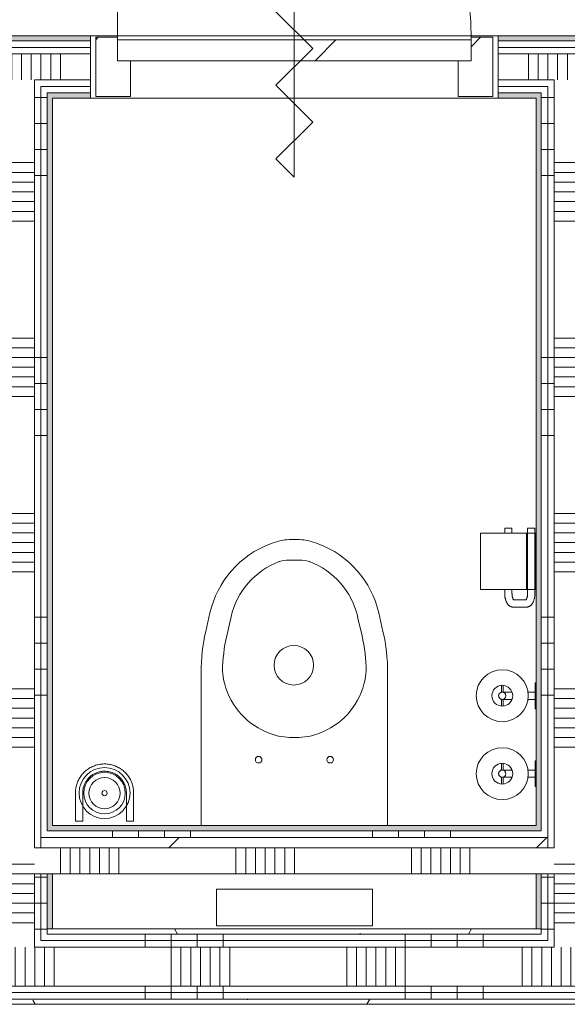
# Model space of a CAD drawing. Extents: x 2820 to 91013, y 1478 to 38178.
# Tile 113 of 182: x 34497 to 35550, y 32361 to 34255. Entities that reach past the tile are written whole.
import ezdxf

# ---------------------------------------------------------------- set-up
doc = ezdxf.new("R2010")
doc.units = 0
doc.header["$LTSCALE"] = 50
doc.layers.get('0').update_dxf_attribs({"linetype": 'CONTINUOUS'})
for name, color, linetype, lineweight in [('Onderlegger 2e verdieping$0$A-DETL-GENF', 8, 'CONTINUOUS', 18), ('Onderlegger 2e verdieping$0$A-DOOR', 8, 'CONTINUOUS', 25), ('Onderlegger 2e verdieping$0$A-FLOR-OTLN', 8, 'CONTINUOUS', 18), ('Onderlegger 2e verdieping$0$A-GENM', 8, 'CONTINUOUS', 18), ('Onderlegger 2e verdieping$0$A-WALL-PATT', 8, 'CONTINUOUS', 50), ('Onderlegger 2e verdieping$0$I-WALL', 8, 'CONTINUOUS', 25), ('Onderlegger 2e verdieping$0$P-SANR-FIXT', 8, 'CONTINUOUS', 18)]:
    doc.layers.add(name, color=color, linetype=linetype, lineweight=lineweight)
pattern_1 = [(0, (0, 0), (406.4, 101.6), [33.528, -271.272, 33.528, -271.272, -1625.6]), (0, (0, 0), (406.4, 101.6), [-609.6, 33.528, -576.072, 33.528, -271.272, -711.2]), (0, (0, 0), (406.4, 101.6), [-1524, 33.528, -169.672, 33.528, -474.472]), (120, (152.4, 50.8), (-291.18818, 301.15272), [33.528, -271.272, 33.528, -271.272, -1625.6]), (120, (152.4, 50.8), (-291.18818, 301.15272), [-609.6, 33.528, -576.072, 33.528, -271.272, -711.2]), (120, (152.4, 50.8), (-291.18818, 301.15272), [-1524, 33.528, -169.672, 33.528, -474.472]), (240, (203.2, 254), (-115.21182, -402.75272), [33.528, -271.272, 33.528, -271.272, -1625.6]), (240, (203.2, 254), (-115.21182, -402.75272), [-609.6, 33.528, -576.072, 33.528, -271.272, -711.2]), (240, (203.2, 254), (-115.21182, -402.75272), [-1524, 33.528, -169.672, 33.528, -474.472])]
pattern_2 = [(270, (36388, 32505.7), (500, -4e-12), []), (270, (36338, 32505.7), (500, -4e-12), []), (270, (36288, 32505.7), (500, -4e-12), []), (270, (36238, 32505.7), (500, -4e-12), [])]
pattern_3 = [(270, (36399.95, 34224.45), (500, 3e-14), []), (270, (36349.95, 34224.45), (500, 3e-14), []), (270, (36299.95, 34224.45), (500, 3e-14), []), (270, (36249.95, 34224.45), (500, 3e-14), [])]
pattern_4 = [(360, (34439.95, 33105.1), (7e-13, 500), []), (360, (34439.95, 33055.1), (7e-13, 500), []), (360, (34439.95, 33005.1), (7e-13, 500), []), (360, (34439.95, 32955.1), (7e-13, 500), [])]
pattern_5 = [(360, (35489.95, 33105.1), (7e-13, 500), []), (360, (35489.95, 33055.1), (7e-13, 500), []), (360, (35489.95, 33005.1), (7e-13, 500), []), (360, (35489.95, 32955.1), (7e-13, 500), [])]

# ---------------------------------------------------------------- blocks, each defined once
blk = doc.blocks.new('Onderlegger 2e verdieping$0$32_KA_hout_67-114-enkele_deur_met dorpel - H630d-5655968-Plotview 2e Verdieping - schaal 1 op 100')
at = {"layer": 'Onderlegger 2e verdieping$0$A-GENM'}
h = blk.add_hatch(dxfattribs=at)
h.set_pattern_fill('FP_207', color=256, style=0, pattern_type=2)
h.set_pattern_definition([(225, (35024.95, 34164.45), (91.92388, -91.92388), [])])
h.paths.add_polyline_path([(-382.1, 57), (-382.1, -57), (-340.1, -57), (-340.1, -12), (-315.1, -12), (-315.1, 57), (-340.1, 57)], flags=0)
h.paths.add_polyline_path([(339.9, 57), (314.9, 57), (314.9, -12), (339.9, -12), (339.9, -57), (381.9, -57), (381.9, 57)], flags=0)
at = {"layer": 'Onderlegger 2e verdieping$0$A-DETL-GENF'}
for p, q in [((35.4, 176.8), (0, 212.1)), ((0, 212.1), (0, -212.1)), ((-35.4, 106.1), (35.4, 176.8)), ((35.4, 35.4), (-35.4, 106.1)), ((-35.4, -35.4), (35.4, 35.4)), ((35.4, -106.1), (-35.4, -35.4)), ((-35.4, -176.8), (35.4, -106.1)), ((0, -212.1), (-35.4, -176.8))]:
    blk.add_line(p, q, dxfattribs=at)
at = {"layer": 'Onderlegger 2e verdieping$0$A-DOOR', "lineweight": 18}
for p, q in [((-382.1, 57), (-315.1, 57)), ((-382.1, -57), (-382.1, 57)), ((-315.1, 57), (-315.1, -12)), ((314.9, 57), (381.9, 57)), ((314.9, -12), (314.9, 57)), ((381.9, 57), (381.9, -57)), ((-340.1, -52), (-340.1, -57)), ((339.9, -57), (339.9, -52)), ((-340.1, -57), (-382.1, -57)), ((381.9, -57), (339.9, -57))]:
    blk.add_line(p, q, dxfattribs=at)
at = {"layer": 'Onderlegger 2e verdieping$0$A-GENM'}
blk.add_line((339.9, -52), (339.9, -732), dxfattribs=at)
blk.add_arc((339.9, -52), 680, 180, 270, dxfattribs=at)
blk = doc.blocks.new('Onderlegger 2e verdieping$0$74_3B_toilet - eenvoudig - 74_3B_toilet - eenvoudig-4325789-Plotview 2e Verdieping - schaal 1 op 100')
at = {"layer": 'Onderlegger 2e verdieping$0$P-SANR-FIXT'}
for p, q in [((-232.3, 590.5), (-237.2, 588.7)), ((-186.2, 596.9), (-196.8, 596.9)), ((-145.8, 588.7), (-150.7, 590.5)), ((-223.2, 553.2), (-220.4, 554.3)), ((-181.9, 557.2), (-201.1, 557.2)), ((-159.8, 553.2), (-162.6, 554.3)), ((-353.9, 455.6), (-362, 420.1)), ((-21.1, 420.1), (-29.2, 455.6)), ((-313.2, 448.4), (-321.6, 411.6)), ((-69.8, 448.4), (-61.4, 411.6)), ((-370.9, 340.9), (-370.9, 46.3)), ((-326.5, 322.7), (-325.4, 318.8)), ((-56.5, 322.7), (-57.6, 318.8)), ((-12.1, 46.3), (-12.1, 340.9)), ((-238.2, 223.6), (-236.9, 223.1)), ((-187.3, 215.9), (-195.7, 215.9)), ((-144.9, 223.6), (-146.2, 223.1)), ((-41.5, -76.2), (-341.5, -76.2)), ((-341.5, -76.2), (-341.5, -146.2)), ((-41.5, -146.2), (-41.5, -76.2)), ((-341.5, -146.2), (-41.5, -146.2))]:
    blk.add_line(p, q, dxfattribs=at)
for centre, radius in [((-192.5, 354.9), 38.1), ((-260.2, 173.2), 6.35), ((-122.8, 173.2), 6.35)]:
    blk.add_circle(centre, radius, dxfattribs=at)
for centre, radius, start, end in [((-172.2, 414), 186.4, 110.4134, 167.1278), ((-196.8, 495.3), 101.6, 90, 110.4134), ((-186.2, 495.3), 101.6, 69.5866, 90), ((-210.8, 414), 186.4, 12.8722, 69.5866), ((-168.7, 415.3), 148.3, 110.4134, 167.1278), ((-201.1, 493.7), 63.5, 90, 110.4134), ((-181.9, 493.7), 63.5, 69.5866, 90), ((-214.3, 415.3), 148.3, 12.8722, 69.5866), ((-15.3, 340.9), 355.6, 167.1278, 180), ((-367.7, 340.9), 355.6, 0, 12.8722), ((-12.1, 340.9), 317.5, 167.1278, 179.5378), ((-370.9, 340.9), 317.5, 0.4622, 12.8722), ((-235.5, 347.1), 94.2, 182.2156, 195), ((-147.5, 347.1), 94.2, 345, 357.7844), ((-190.5, 354.9), 139.7, 195, 250.0403), ((-192.5, 354.9), 139.7, 289.9597, 345), ((-195.7, 336.5), 120.6, 250.0403, 270), ((-187.3, 336.5), 120.6, 270, 289.9597)]:
    blk.add_arc(centre, radius, start, end, dxfattribs=at)
blk = doc.blocks.new('Onderlegger 2e verdieping$0$32_KA_binnendeur_hout - 32_KA_binnendeur_hout-5633690-Plotview 2e Verdieping - schaal 1 op 100')
at = {"layer": 'Onderlegger 2e verdieping$0$A-DOOR', "lineweight": 18}
h = blk.add_hatch(dxfattribs=at)
h.set_pattern_fill('FP_249', color=256, style=0, pattern_type=2)
h.set_pattern_definition([(45, (-35025.06, -34216.45), (-212.132, 212.132), [])])
h.paths.add_polyline_path([(340, -40), (340, 0), (-340, 0), (-340, -40), (282.3, -40)], flags=0)
for p, q in [((340, 0), (-340, 0)), ((-340, 0), (-340, -40)), ((340, -40), (340, 0)), ((-340, -40), (340, -40))]:
    blk.add_line(p, q, dxfattribs=at)
blk = doc.blocks.new('Onderlegger 2e verdieping$0$74_KA_D-Line reserve toiletrolhouder - Type 1-7879157-Plotview 2e Verdieping - schaal 1 op 100')
at = {"layer": 'Onderlegger 2e verdieping$0$P-SANR-FIXT'}
for p, q in [((118.6, 126.5), (105.2, 126.5)), ((105.2, 123.5), (118.6, 123.5)), ((144.8, 126.5), (131.3, 126.5)), ((131.7, 123.5), (144.8, 123.5)), ((118, 111), (118, 106.4)), ((132, 106.4), (132, 111)), ((118, 75.9), (118, 62)), ((132, 62), (132, 75.9)), ((100, 62), (100, 60)), ((103.3, 62), (100, 62)), ((100, 62), (150, 62)), ((150, 62), (146.7, 62)), ((150, 60), (150, 62))]:
    blk.add_line(p, q, dxfattribs=at)
at = {"layer": 'Onderlegger 2e verdieping$0$P-SANR-FIXT', "flags": 128}
for points in [[(118, 124.9), (118, 125), (118, 125)], [(118, 111), (118, 111.6), (118, 112.1), (118, 112.7), (118, 113.2), (118, 113.8), (118, 114.3), (118, 114.9), (118, 115.4), (118, 115.9), (118, 116.5), (118, 117), (118, 117.5), (118, 118), (118, 118.4), (118, 118.9), (118, 119.4), (118, 119.8), (118, 120.2), (118, 120.6), (118, 121), (118, 121.4), (118, 121.8), (118, 122.1), (118, 122.5), (118, 122.8), (118, 123.1), (118, 123.3), (118, 123.6), (118, 123.8), (118, 124), (118, 124.2), (118, 124.4)], [(118.1, 125.8), (118.1, 126.1), (118.1, 126.4), (118.2, 126.7), (118.3, 126.9), (118.4, 127.2), (118.4, 127.5), (118.6, 127.7), (118.7, 128), (118.8, 128.2), (118.9, 128.5), (119.1, 128.7), (119.2, 129), (119.4, 129.2), (119.6, 129.4)], [(123.3, 131.8), (123.5, 131.8), (123.8, 131.9), (124.1, 131.9), (124.4, 132), (124.6, 132), (124.9, 132), (125.2, 132), (125.5, 132), (125.8, 132), (126, 131.9), (126.3, 131.9), (126.6, 131.8), (126.9, 131.7), (127.1, 131.7), (127.4, 131.6), (127.7, 131.5), (127.9, 131.4)], [(131.4, 127.9), (131.5, 127.6), (131.6, 127.3), (131.7, 127.1), (131.8, 126.8), (131.8, 126.5), (131.9, 126.3), (131.9, 126), (132, 125.7), (132, 125.4), (132, 125.2), (132, 125)], [(132, 125), (132, 125), (132, 125), (132, 124.9), (132, 124.8), (132, 124.7), (132, 124.6), (132, 124.5), (132, 124.3), (132, 124.1), (132, 123.9), (132, 123.7), (132, 123.4), (132, 123.1), (132, 122.9), (132, 122.6), (132, 122.2), (132, 121.9), (132, 121.5), (132, 121.1), (132, 120.8), (132, 120.3), (132, 119.9), (132, 119.5), (132, 119), (132, 118.6), (132, 118.1), (132, 117.6), (132, 117.1), (132, 116.6), (132, 116.1), (132, 115.5), (132, 115), (132, 114.5), (132, 113.9), (132, 113.4), (132, 112.8), (132, 112.3), (132, 111.7), (132, 111.2), (132, 111)]]:
    blk.add_lwpolyline(points, dxfattribs=at)
at = {"layer": 'Onderlegger 2e verdieping$0$P-SANR-FIXT'}
for radius, start, end in [(50, 360, 180), (20, 0, 180), (50, 180, 360), (20, 180, 360), (7, 0, 180), (7, 180, 360)]:
    blk.add_arc((125, 125), radius, start, end, dxfattribs=at)
blk = doc.blocks.new('Onderlegger 2e verdieping$0$74_KA_D-Line toiletrolhouder - Type 1-7871651-Plotview 2e Verdieping - schaal 1 op 100')
at = {"layer": 'Onderlegger 2e verdieping$0$P-SANR-FIXT'}
for p, q in [((187.5, 167), (79.2, 167)), ((79.2, 78), (79.2, 167)), ((187.5, 167), (187.5, 78)), ((79.2, 120.4), (72.5, 120.4)), ((197.5, 120.4), (187.5, 120.4)), ((197.5, 120.4), (197.5, 119.5)), ((197.5, 119.5), (197.5, 106.4)), ((45.5, 104), (45.5, 78.6)), ((59.5, 78.6), (59.5, 104)), ((72.5, 106.4), (79.2, 106.4)), ((187.5, 106.4), (197.5, 106.4)), ((197.5, 76.2), (72.5, 76.2)), ((187.5, 78.2), (79.2, 78.2)), ((79.2, 60.2), (79.2, 78.2)), ((187.5, 78.2), (187.5, 60.2)), ((197.5, 76.2), (197.5, 75.4)), ((72.5, 62.2), (197.5, 62.2)), ((79.2, 60.2), (187.5, 60.2)), ((197.5, 75.4), (197.5, 62.2))]:
    blk.add_line(p, q, dxfattribs=at)
at = {"layer": 'Onderlegger 2e verdieping$0$P-SANR-FIXT', "flags": 128}
for points in [[(45.5, 104), (45.5, 104.9), (45.7, 105.9), (45.9, 106.8), (46.1, 107.7), (46.5, 108.6), (46.9, 109.4), (47.3, 110.2), (47.8, 111), (48.3, 111.7), (48.9, 112.3), (49.5, 112.9), (50.1, 113.5), (50.7, 114.1), (51.4, 114.6), (52, 115), (52.7, 115.5), (53.4, 115.9), (54.2, 116.3), (54.9, 116.7), (55.7, 117.1), (56.4, 117.4), (57.2, 117.7), (58, 118), (58.8, 118.3), (59.7, 118.6), (60.5, 118.8), (61.4, 119), (62.2, 119.3), (63.1, 119.4), (64, 119.6), (64.9, 119.8), (65.8, 119.9), (66.7, 120), (67.6, 120.1), (68.5, 120.2), (69.5, 120.3), (70.4, 120.3), (71.3, 120.4), (72.2, 120.4), (72.5, 120.4)], [(59.2, 102.9), (59.2, 102.9), (59.3, 103), (59.4, 103), (59.5, 103.1), (59.6, 103.2), (59.8, 103.4), (60, 103.5), (60.2, 103.7), (60.5, 103.8), (60.8, 104), (61.1, 104.2), (61.5, 104.4), (61.9, 104.5), (62.3, 104.7), (62.8, 104.9), (63.3, 105), (63.8, 105.2), (64.3, 105.3), (64.8, 105.5), (65.4, 105.6), (66, 105.7), (66.6, 105.9), (67.2, 106), (67.8, 106.1), (68.5, 106.1), (69.1, 106.2), (69.7, 106.3), (70.4, 106.3), (71.1, 106.3), (71.7, 106.4), (72.4, 106.4), (72.5, 106.4)], [(45.5, 78.6), (45.5, 77.6), (45.7, 76.7), (45.9, 75.8), (46.1, 74.8), (46.5, 74), (46.9, 73.1), (47.3, 72.4), (47.8, 71.6), (48.3, 70.9), (48.9, 70.3), (49.5, 69.7), (50.1, 69.1), (50.7, 68.5), (51.4, 68), (52, 67.5), (52.7, 67.1), (53.4, 66.7), (54.2, 66.3), (54.9, 65.9), (55.7, 65.5), (56.4, 65.2), (57.2, 64.9), (58, 64.6), (58.8, 64.3), (59.7, 64), (60.5, 63.8), (61.4, 63.5), (62.2, 63.3), (63.1, 63.1), (64, 63), (64.9, 62.8), (65.8, 62.7), (66.7, 62.6), (67.6, 62.5), (68.5, 62.4), (69.5, 62.3), (70.4, 62.3), (71.3, 62.2), (72.2, 62.2), (72.5, 62.2)], [(59.2, 79.7), (59.2, 79.7), (59.3, 79.6), (59.4, 79.6), (59.5, 79.5), (59.6, 79.3), (59.8, 79.2), (60, 79.1), (60.2, 78.9), (60.5, 78.7), (60.8, 78.6), (61.1, 78.4), (61.5, 78.2), (61.9, 78.1), (62.3, 77.9), (62.8, 77.7), (63.3, 77.6), (63.8, 77.4), (64.3, 77.2), (64.8, 77.1), (65.4, 77), (66, 76.8), (66.6, 76.7), (67.2, 76.6), (67.8, 76.5), (68.5, 76.5), (69.1, 76.4), (69.7, 76.3), (70.4, 76.3), (71.1, 76.3), (71.7, 76.2), (72.4, 76.2), (72.5, 76.2)]]:
    blk.add_lwpolyline(points, dxfattribs=at)
blk = doc.blocks.new('Onderlegger 2e verdieping$0$74_KU_D line toiletborstel - Type 1-7877824-Plotview 2e Verdieping - schaal 1 op 100')
at = {"layer": 'Onderlegger 2e verdieping$0$P-SANR-FIXT'}
for p, q in [((69, 109), (69, 55)), ((83, 55), (83, 109)), ((167, 109), (167, 55)), ((181, 55), (181, 109)), ((83, 55), (69, 55)), ((181, 55), (167, 55))]:
    blk.add_line(p, q, dxfattribs=at)
at = {"layer": 'Onderlegger 2e verdieping$0$P-SANR-FIXT', "flags": 128}
for points in [[(181, 109), (181, 111.2), (180.9, 113.5), (180.6, 115.7), (180.3, 117.9), (179.9, 120.1), (179.4, 122.3), (178.9, 124.5), (178.2, 126.6), (177.5, 128.7), (176.6, 130.8), (175.7, 132.9), (174.7, 134.9), (173.6, 136.8), (172.5, 138.8), (171.3, 140.6), (170, 142.5), (168.6, 144.2), (167.1, 146), (165.6, 147.6), (164, 149.2), (162.4, 150.7), (160.7, 152.2), (159, 153.6), (157.1, 154.9), (155.3, 156.2), (153.4, 157.3), (151.4, 158.4), (149.4, 159.4), (147.4, 160.4), (145.3, 161.2), (143.2, 162), (141.1, 162.7), (138.9, 163.3), (136.7, 163.8), (134.5, 164.2), (132.3, 164.6), (130.1, 164.8), (127.8, 165), (125.6, 165), (123.4, 165), (121.1, 164.9), (118.9, 164.7), (116.7, 164.4), (114.5, 164), (112.3, 163.6), (110.1, 163), (107.9, 162.4), (105.8, 161.7), (103.7, 160.9), (101.7, 160), (99.7, 159), (97.7, 157.9), (95.7, 156.8), (93.9, 155.6), (92, 154.3), (90.2, 153), (88.5, 151.5), (86.8, 150), (85.2, 148.5), (83.7, 146.9), (82.2, 145.2), (80.8, 143.4), (79.4, 141.6), (78.2, 139.8), (77, 137.9), (75.9, 135.9), (74.8, 134), (73.9, 131.9), (73, 129.9), (72.2, 127.8), (71.5, 125.6), (70.9, 123.5), (70.3, 121.3), (69.9, 119.1), (69.5, 116.9), (69.2, 114.7), (69.1, 112.4), (69, 110.2), (69, 109)], [(83, 109), (83, 110.7), (83.1, 112.4), (83.3, 114), (83.5, 115.7), (83.8, 117.4), (84.2, 119), (84.6, 120.6), (85.1, 122.2), (85.6, 123.8), (86.3, 125.4), (87, 126.9), (87.7, 128.4), (88.5, 129.9), (89.4, 131.3), (90.3, 132.7), (91.3, 134.1), (92.3, 135.4), (93.4, 136.7), (94.5, 138), (95.7, 139.2), (96.9, 140.3), (98.2, 141.4), (99.5, 142.5), (100.9, 143.4), (102.3, 144.4), (103.7, 145.3), (105.2, 146.1), (106.7, 146.8), (108.2, 147.5), (109.8, 148.2), (111.3, 148.8), (112.9, 149.3), (114.6, 149.7), (116.2, 150.1), (117.9, 150.4), (119.5, 150.7), (121.2, 150.9), (122.9, 151), (124.5, 151), (126.2, 151), (127.9, 150.9), (129.6, 150.8), (131.3, 150.6), (132.9, 150.3), (134.6, 149.9), (136.2, 149.5), (137.8, 149.1), (139.4, 148.5), (141, 147.9), (142.5, 147.2), (144, 146.5), (145.5, 145.7), (146.9, 144.9), (148.4, 144), (149.7, 143), (151.1, 142), (152.4, 140.9), (153.6, 139.8), (154.8, 138.6), (156, 137.4), (157.1, 136.1), (158.2, 134.8), (159.2, 133.5), (160.1, 132.1), (161, 130.7), (161.9, 129.2), (162.6, 127.7), (163.4, 126.2), (164, 124.7), (164.6, 123.1), (165.1, 121.5), (165.6, 119.9), (166, 118.2), (166.4, 116.6), (166.6, 114.9), (166.8, 113.3), (167, 111.6), (167, 109.9), (167, 109)]]:
    blk.add_lwpolyline(points, dxfattribs=at)
at = {"layer": 'Onderlegger 2e verdieping$0$P-SANR-FIXT'}
for centre, radius, start, end in [((125, 109), 49, 0, 180), ((125, 109), 40, 0, 180), ((125, 108.8), 30, 90, 270), ((125, 108.8), 30, 270, 90), ((125, 108.8), 5, 0, 180), ((125, 109), 49, 180, 0), ((125, 109), 40, 180, 0), ((125, 108.8), 5, 180, 360)]:
    blk.add_arc(centre, radius, start, end, dxfattribs=at)
blk = doc.blocks.new('Onderlegger 2e verdieping')
at = {"layer": 'Onderlegger 2e verdieping$0$A-WALL-PATT', "lineweight": 5}
h = blk.add_hatch(color=256, dxfattribs=at)
h.paths.add_polyline_path([(34390, 34214.5), (34632.9, 34214.5), (34632.9, 34224.5), (34366.9, 34224.5), (34366.9, 34214.5)], flags=0)
h.paths.add_polyline_path([(39616.9, 34214.5), (39809.9, 34214.5), (39809.9, 34224.5), (39616.9, 34224.5)], flags=0)
h.paths.add_polyline_path([(38671, 34214.5), (38832.9, 34214.5), (38832.9, 34224.5), (38566.9, 34224.5), (38566.9, 34214.5)], flags=0)
h.paths.add_polyline_path([(33582.9, 34214.5), (33582.9, 34224.5), (33389.9, 34224.5), (33389.9, 34214.5), (33472.6, 34214.5)], flags=0)
h.paths.add_polyline_path([(35682.9, 34214.5), (35682.9, 34224.5), (35416.9, 34224.5), (35416.9, 34214.5), (35613.1, 34214.5)], flags=0)
h.paths.add_polyline_path([(37782.9, 34214.5), (37782.9, 34224.5), (37516.9, 34224.5), (37516.9, 34214.5), (37753.6, 34214.5)], flags=0)
h.paths.add_polyline_path([(36683.4, 34214.5), (36732.9, 34214.5), (36732.9, 34224.5), (36466.9, 34224.5), (36466.9, 34214.5), (36606.9, 34214.5)], flags=0)
at = {"layer": 'Onderlegger 2e verdieping$0$A-WALL-PATT', "lineweight": 18}
h = blk.add_hatch(dxfattribs=at)
h.set_pattern_fill('FP_216', color=256, angle=90, style=0, pattern_type=2)
h.set_pattern_definition(pattern_3)
h.paths.add_polyline_path([(36530.5, 34202), (36732.9, 34202), (36732.9, 34214.5), (36466.9, 34214.5), (36466.9, 34202)], flags=0)
h.paths.add_polyline_path([(33399.9, 34202), (33582.9, 34202), (33582.9, 34214.5), (33399.9, 34214.5)], flags=0)
h.paths.add_polyline_path([(39616.9, 34202), (39799.9, 34202), (39799.9, 34214.5), (39616.9, 34214.5)], flags=0)
h.paths.add_polyline_path([(34366.9, 34202), (34632.9, 34202), (34632.9, 34214.5), (34366.9, 34214.5)], flags=0)
h.paths.add_polyline_path([(38832.9, 34202), (38832.9, 34214.5), (38566.9, 34214.5), (38566.9, 34202), (38671, 34202)], flags=0)
h.paths.add_polyline_path([(35416.9, 34202), (35682.9, 34202), (35682.9, 34214.5), (35416.9, 34214.5)], flags=0)
h.paths.add_polyline_path([(37753.6, 34202), (37782.9, 34202), (37782.9, 34214.5), (37516.9, 34214.5), (37516.9, 34202)], flags=0)
h = blk.add_hatch(dxfattribs=at)
h.set_pattern_fill('FP_216', color=256, angle=90, style=0, pattern_type=2)
h.set_pattern_definition(pattern_3)
h.paths.add_polyline_path([(39787.4, 34189.5), (39787.4, 34202), (39616.9, 34202), (39616.9, 34189.5), (39774.9, 34189.5)], flags=0)
h.paths.add_polyline_path([(33412.4, 34189.5), (33582.9, 34189.5), (33582.9, 34202), (33412.4, 34202)], flags=0)
h.paths.add_polyline_path([(34632.9, 34189.5), (34632.9, 34202), (34366.9, 34202), (34366.9, 34189.5), (34390, 34189.5)], flags=0)
h.paths.add_polyline_path([(35682.9, 34189.5), (35682.9, 34202), (35416.9, 34202), (35416.9, 34189.5), (35613.1, 34189.5)], flags=0)
h.paths.add_polyline_path([(38832.9, 34189.5), (38832.9, 34202), (38566.9, 34202), (38566.9, 34189.5), (38671, 34189.5)], flags=0)
h.paths.add_polyline_path([(36466.9, 34189.5), (36732.9, 34189.5), (36732.9, 34202), (36466.9, 34202)], flags=0)
h.paths.add_polyline_path([(37516.9, 34189.5), (37782.9, 34189.5), (37782.9, 34202), (37516.9, 34202)], flags=0)
h = blk.add_hatch(dxfattribs=at)
h.set_pattern_fill('FP_217', color=256, angle=90, style=0, pattern_type=2)
h.set_pattern_definition([(270, (36599.95, 34224.45), (337.5, 2e-14), []), (270, (36581.2, 34224.45), (337.5, 2e-14), []), (270, (36562.45, 34224.45), (337.5, 2e-14), []), (270, (36543.7, 34224.45), (337.5, 2e-14), []), (270, (36524.95, 34224.45), (337.5, 2e-14), []), (270, (36506.2, 34224.45), (337.5, 2e-14), []), (270, (36487.45, 34224.45), (337.5, 2e-14), [])])
h.paths.add_polyline_path([(34632.9, 34139.5), (34632.9, 34189.5), (34366.9, 34189.5), (34366.9, 34139.5), (34524.9, 34139.5)], flags=0)
h.paths.add_polyline_path([(36466.9, 34139.5), (36732.9, 34139.5), (36732.9, 34189.5), (36466.9, 34189.5)], flags=0)
h.paths.add_polyline_path([(33424.9, 34139.5), (33582.9, 34139.5), (33582.9, 34189.5), (33424.9, 34189.5)], flags=0)
h.paths.add_polyline_path([(38674.9, 34139.5), (38832.9, 34139.5), (38832.9, 34189.5), (38566.9, 34189.5), (38566.9, 34139.5), (38671, 34139.5)], flags=0)
h.paths.add_polyline_path([(35416.9, 34139.5), (35682.9, 34139.5), (35682.9, 34189.5), (35416.9, 34189.5)], flags=0)
h.paths.add_polyline_path([(37782.9, 34139.5), (37782.9, 34189.5), (37516.9, 34189.5), (37516.9, 34139.5), (37753.6, 34139.5)], flags=0)
h.paths.add_polyline_path([(39774.9, 34139.5), (39774.9, 34189.5), (39616.9, 34189.5), (39616.9, 34139.5), (39724.9, 34139.5)], flags=0)
h = blk.add_hatch(dxfattribs=at)
h.set_pattern_fill('FP_216', color=256, angle=90, style=0, pattern_type=2)
h.set_pattern_definition(pattern_3)
h.paths.add_polyline_path([(39724.9, 34127), (39724.9, 34139.5), (39616.9, 34139.5), (39616.9, 34127), (39712.4, 34127)], flags=0)
h.paths.add_polyline_path([(33582.9, 34127), (33582.9, 34139.5), (33474.9, 34139.5), (33474.9, 34127), (33487.4, 34127)], flags=0)
h.paths.add_polyline_path([(34366.9, 34127), (34474.9, 34127), (34474.9, 34139.5), (34366.9, 34139.5)], flags=0)
h.paths.add_polyline_path([(34632.9, 34127), (34632.9, 34139.5), (34524.9, 34139.5), (34524.9, 34127), (34537.4, 34127)], flags=0)
h.paths.add_polyline_path([(35416.9, 34127), (35524.9, 34127), (35524.9, 34139.5), (35416.9, 34139.5)], flags=0)
h.paths.add_polyline_path([(38662.4, 34127), (38674.9, 34127), (38674.9, 34139.5), (38566.9, 34139.5), (38566.9, 34127)], flags=0)
h.paths.add_polyline_path([(37782.9, 34127), (37782.9, 34139.5), (37674.9, 34139.5), (37674.9, 34127), (37753.6, 34127)], flags=0)
h.paths.add_polyline_path([(35587.4, 34127), (35682.9, 34127), (35682.9, 34139.5), (35574.9, 34139.5), (35574.9, 34127)], flags=0)
h.paths.add_polyline_path([(37624.9, 34127), (37624.9, 34139.5), (37516.9, 34139.5), (37516.9, 34127), (37612.4, 34127)], flags=0)
h.paths.add_polyline_path([(36466.9, 34127), (36574.9, 34127), (36574.9, 34139.5), (36466.9, 34139.5)], flags=0)
h.paths.add_polyline_path([(36732.9, 34127), (36732.9, 34139.5), (36624.9, 34139.5), (36624.9, 34127), (36683.4, 34127)], flags=0)
h.paths.add_polyline_path([(38737.4, 34127), (38832.9, 34127), (38832.9, 34139.5), (38724.9, 34139.5), (38724.9, 34127)], flags=0)
h = blk.add_hatch(dxfattribs=at)
h.set_pattern_fill('FP_216', color=256, angle=90, style=0, pattern_type=2)
h.set_pattern_definition(pattern_3)
h.paths.add_polyline_path([(39712.4, 34114.5), (39712.4, 34127), (39616.9, 34127), (39616.9, 34114.5), (39699.9, 34114.5)], flags=0)
h.paths.add_polyline_path([(34366.9, 34114.5), (34462.4, 34114.5), (34462.4, 34127), (34366.9, 34127)], flags=0)
h.paths.add_polyline_path([(34632.9, 34114.5), (34632.9, 34127), (34537.4, 34127), (34537.4, 34114.5), (34549.9, 34114.5)], flags=0)
h.paths.add_polyline_path([(38737.4, 34114.5), (38832.9, 34114.5), (38832.9, 34127), (38737.4, 34127)], flags=0)
h.paths.add_polyline_path([(33582.9, 34114.5), (33582.9, 34127), (33487.4, 34127), (33487.4, 34114.5), (33499.9, 34114.5)], flags=0)
h.paths.add_polyline_path([(38662.4, 34114.5), (38662.4, 34127), (38566.9, 34127), (38566.9, 34114.5), (38649.9, 34114.5)], flags=0)
h.paths.add_polyline_path([(37782.9, 34114.5), (37782.9, 34127), (37687.4, 34127), (37687.4, 34114.5), (37753.6, 34114.5)], flags=0)
h.paths.add_polyline_path([(37612.4, 34114.5), (37612.4, 34127), (37516.9, 34127), (37516.9, 34114.5), (37599.9, 34114.5)], flags=0)
h.paths.add_polyline_path([(35416.9, 34114.5), (35512.4, 34114.5), (35512.4, 34127), (35416.9, 34127)], flags=0)
h.paths.add_polyline_path([(36732.9, 34114.5), (36732.9, 34127), (36637.4, 34127), (36637.4, 34114.5), (36683.4, 34114.5)], flags=0)
h.paths.add_polyline_path([(35599.9, 34114.5), (35682.9, 34114.5), (35682.9, 34127), (35587.4, 34127), (35587.4, 34114.5)], flags=0)
h.paths.add_polyline_path([(36562.4, 34114.5), (36562.4, 34127), (36466.9, 34127), (36466.9, 34114.5), (36549.9, 34114.5)], flags=0)
h = blk.add_hatch(dxfattribs=at)
h.set_pattern_fill('FP_223', color=256, angle=90, style=0, pattern_type=2)
h.set_pattern_definition([(360, (34439.95, 33305.08), (4e-13, 337.5), []), (360, (34439.95, 33286.33), (4e-13, 337.5), []), (360, (34439.95, 33267.58), (4e-13, 337.5), []), (360, (34439.95, 33248.83), (4e-13, 337.5), []), (360, (34439.95, 33230.08), (4e-13, 337.5), []), (360, (34439.95, 33211.33), (4e-13, 337.5), []), (360, (34439.95, 33192.58), (4e-13, 337.5), [])])
h.paths.add_polyline_path([(34524.9, 32470.7), (34524.9, 34139.5), (34474.9, 34139.5), (34474.9, 32470.7)], flags=0)
h = blk.add_hatch(dxfattribs=at)
h.set_pattern_fill('FP_222', color=256, angle=90, style=0, pattern_type=2)
h.set_pattern_definition(pattern_4)
h.paths.add_polyline_path([(34524.9, 32483.2), (34537.4, 32483.2), (34537.4, 32612), (34524.9, 32611.3), (34524.9, 32505.7)], flags=0)
h.paths.add_polyline_path([(34524.9, 32662), (34537.4, 32662), (34537.4, 34127), (34524.9, 34127), (34524.9, 32822.1)], flags=0)
h = blk.add_hatch(dxfattribs=at)
h.set_pattern_fill('FP_224', color=256, angle=90, style=0, pattern_type=2)
h.set_pattern_definition(pattern_5)
h.paths.add_polyline_path([(35524.9, 32483.2), (35524.9, 32612), (35512.4, 32611.3), (35512.4, 32483.2)], flags=0)
h.paths.add_polyline_path([(35524.9, 32662), (35524.9, 34127), (35512.4, 34127), (35512.4, 32662)], flags=0)
h = blk.add_hatch(dxfattribs=at)
h.set_pattern_fill('FP_225', color=256, angle=90, style=0, pattern_type=2)
h.set_pattern_definition([(360, (35489.95, 33305.08), (4e-13, 337.5), []), (360, (35489.95, 33286.33), (4e-13, 337.5), []), (360, (35489.95, 33267.58), (4e-13, 337.5), []), (360, (35489.95, 33248.83), (4e-13, 337.5), []), (360, (35489.95, 33230.08), (4e-13, 337.5), []), (360, (35489.95, 33211.33), (4e-13, 337.5), []), (360, (35489.95, 33192.58), (4e-13, 337.5), [])])
h.paths.add_polyline_path([(35574.9, 32470.7), (35574.9, 34139.5), (35524.9, 34139.5), (35524.9, 32470.7)], flags=0)
at = {"layer": 'Onderlegger 2e verdieping$0$A-WALL-PATT', "lineweight": 25}
h = blk.add_hatch(color=256, dxfattribs=at)
h.paths.add_polyline_path([(35499.9, 34104.5), (35499.9, 34114.5), (35416.9, 34114.5), (35416.9, 34104.5), (35489.9, 34104.5)], flags=0)
h.paths.add_polyline_path([(38639.9, 34104.5), (38649.9, 34104.5), (38649.9, 34114.5), (38566.9, 34114.5), (38566.9, 34104.5)], flags=0)
h.paths.add_polyline_path([(33509.9, 34104.5), (33582.9, 34104.5), (33582.9, 34114.5), (33499.9, 34114.5), (33499.9, 34104.5)], flags=0)
h.paths.add_polyline_path([(38749.9, 34104.5), (38832.9, 34104.5), (38832.9, 34114.5), (38749.9, 34114.5)], flags=0)
h.paths.add_polyline_path([(34366.9, 34104.5), (34449.9, 34104.5), (34449.9, 34114.5), (34366.9, 34114.5)], flags=0)
h.paths.add_polyline_path([(39616.9, 34104.5), (39699.9, 34104.5), (39699.9, 34114.5), (39616.9, 34114.5)], flags=0)
h.paths.add_polyline_path([(34632.9, 34104.5), (34632.9, 34114.5), (34549.9, 34114.5), (34549.9, 34104.5), (34559.9, 34104.5)], flags=0)
h.paths.add_polyline_path([(36466.9, 34104.5), (36549.9, 34104.5), (36549.9, 34114.5), (36466.9, 34114.5)], flags=0)
h.paths.add_polyline_path([(35613.1, 34104.5), (35682.9, 34104.5), (35682.9, 34114.5), (35599.9, 34114.5), (35599.9, 34104.5), (35609.9, 34104.5)], flags=0)
h.paths.add_polyline_path([(37782.9, 34104.5), (37782.9, 34114.5), (37699.9, 34114.5), (37699.9, 34104.5), (37753.6, 34104.5)], flags=0)
h.paths.add_polyline_path([(37599.9, 34104.5), (37599.9, 34114.5), (37516.9, 34114.5), (37516.9, 34104.5), (37589.9, 34104.5)], flags=0)
h.paths.add_polyline_path([(36659.9, 34104.5), (36732.9, 34104.5), (36732.9, 34114.5), (36649.9, 34114.5), (36649.9, 34104.5)], flags=0)
at = {"layer": 'Onderlegger 2e verdieping$0$A-WALL-PATT', "lineweight": 18}
h = blk.add_hatch(dxfattribs=at)
h.set_pattern_fill('FP_222', color=256, angle=90, style=0, pattern_type=2)
h.set_pattern_definition(pattern_4)
h.paths.add_polyline_path([(34537.4, 32495.7), (34549.9, 32495.7), (34549.9, 32612), (34537.4, 32611.3), (34537.4, 32505.7)], flags=0)
h.paths.add_polyline_path([(34549.9, 32682), (34549.9, 34114.5), (34537.4, 34114.5), (34537.4, 32682), (34542.9, 32682)], flags=0)
at = {"layer": 'Onderlegger 2e verdieping$0$A-WALL-PATT', "lineweight": 25}
h = blk.add_hatch(color=256, dxfattribs=at)
h.paths.add_polyline_path([(34559.9, 32505.7), (34559.9, 32612), (34549.9, 32611.3), (34549.9, 32505.7)], flags=0)
h.paths.add_polyline_path([(34549.9, 32694.5), (34559.9, 32694.5), (34559.9, 34104.5), (34549.9, 34104.5), (34549.9, 32822.1)], flags=0)
at = {"layer": 'Onderlegger 2e verdieping$0$A-WALL-PATT', "lineweight": 5}
h = blk.add_hatch(color=256, dxfattribs=at)
h.paths.add_polyline_path([(35499.9, 32505.7), (35499.9, 32612), (35489.9, 32611.3), (35489.9, 32505.7)], flags=0)
h.paths.add_polyline_path([(35489.9, 32694.5), (35499.9, 32694.5), (35499.9, 34104.5), (35489.9, 34104.5), (35489.9, 32704.5)], flags=0)
at = {"layer": 'Onderlegger 2e verdieping$0$A-WALL-PATT', "lineweight": 18}
h = blk.add_hatch(dxfattribs=at)
h.set_pattern_fill('FP_224', color=256, angle=90, style=0, pattern_type=2)
h.set_pattern_definition(pattern_5)
h.paths.add_polyline_path([(35512.4, 32495.7), (35512.4, 32612), (35499.9, 32611.3), (35499.9, 32495.7)], flags=0)
h.paths.add_polyline_path([(35512.4, 32682), (35512.4, 34114.5), (35499.9, 34114.5), (35499.9, 32682)], flags=0)
at = {"layer": 'Onderlegger 2e verdieping$0$A-WALL-PATT', "lineweight": 25}
blk.add_hatch(color=256, dxfattribs=at).paths.add_polyline_path([(35001.6, 32694.5), (35489.9, 32694.5), (35489.9, 32704.5), (34559.9, 32704.5), (34559.9, 32694.5), (34695.8, 32694.5)], flags=0)
at = {"layer": 'Onderlegger 2e verdieping$0$A-WALL-PATT', "lineweight": 18}
h = blk.add_hatch(dxfattribs=at)
h.set_pattern_fill('FP_233', color=256, angle=-270, style=0, pattern_type=2)
h.set_pattern_definition([(270, (34824.95, 32704.45), (500, 1e-12), []), (270, (34774.95, 32704.45), (500, 1e-12), []), (270, (34724.95, 32704.45), (500, 1e-12), []), (270, (34674.95, 32704.45), (500, 1e-12), [])])
h.paths.add_polyline_path([(35001.6, 32682), (35499.9, 32682), (35499.9, 32694.5), (34549.9, 32694.5), (34549.9, 32682), (34695.8, 32682)], flags=0)
h = blk.add_hatch(dxfattribs=at)
h.set_pattern_fill('FP_75', color=256, style=0, pattern_type=2)
h.set_pattern_definition([(45, (0, 0), (-353.5534, 353.5534), [])])
h.paths.add_polyline_path([(35512.4, 32662), (35512.4, 32682), (34537.4, 32682), (34537.4, 32662), (35489.9, 32662)], flags=0)
h = blk.add_hatch(dxfattribs=at)
h.set_pattern_fill('FP_232', color=256, angle=-270, style=0, pattern_type=2)
h.set_pattern_definition([(270, (35024.95, 32704.45), (337.5, 9e-13), []), (270, (35006.2, 32704.45), (337.5, 9e-13), []), (270, (34987.45, 32704.45), (337.5, 9e-13), []), (270, (34968.7, 32704.45), (337.5, 9e-13), []), (270, (34949.95, 32704.45), (337.5, 9e-13), []), (270, (34931.2, 32704.45), (337.5, 9e-13), []), (270, (34912.45, 32704.45), (337.5, 9e-13), [])])
h.paths.add_polyline_path([(35524.9, 32612), (35524.9, 32662), (34524.9, 32662), (34524.9, 32612), (35512.4, 32612)], flags=0)
h = blk.add_hatch(dxfattribs=at)
h.set_pattern_fill('FP_210', color=256, angle=90, style=0, pattern_type=2)
h.set_pattern_definition(pattern_2)
h.paths.add_polyline_path([(33412.4, 32483.2), (33412.4, 32495.7), (33399.8, 32495.7), (33399.8, 32483.2)], flags=0)
h.paths.add_polyline_path([(33487.4, 32483.2), (34462.4, 32483.2), (34462.4, 32495.7), (33487.4, 32495.7)], flags=0)
h.paths.add_polyline_path([(34695.8, 32483.2), (35512.4, 32483.2), (35512.4, 32495.7), (34537.4, 32495.7), (34537.4, 32483.2)], flags=0)
h.paths.add_polyline_path([(35587.4, 32483.2), (36562.4, 32483.2), (36562.4, 32495.7), (35587.4, 32495.7)], flags=0)
h.paths.add_polyline_path([(36637.4, 32483.2), (37612.4, 32483.2), (37612.4, 32495.7), (36637.4, 32495.7)], flags=0)
h.paths.add_polyline_path([(37753.6, 32483.2), (38662.4, 32483.2), (38662.4, 32495.7), (37687.4, 32495.7), (37687.4, 32483.2)], flags=0)
h.paths.add_polyline_path([(38976.8, 32483.2), (39809.9, 32483.2), (39809.9, 32495.7), (38737.4, 32495.7), (38737.4, 32483.2)], flags=0)
h = blk.add_hatch(dxfattribs=at)
h.set_pattern_fill('FP_60', color=256, style=0, pattern_type=2)
h.set_pattern_definition(pattern_1)
h.paths.add_polyline_path([(33499.9, 32495.7), (34449.9, 32495.7), (34449.9, 32505.7), (33499.9, 32505.7)], flags=0)
h.paths.add_polyline_path([(34549.9, 32495.7), (35499.9, 32495.7), (35499.9, 32505.7), (34549.9, 32505.7)], flags=0)
h.paths.add_polyline_path([(35613.1, 32495.7), (36549.9, 32495.7), (36549.9, 32505.7), (35599.9, 32505.7), (35599.9, 32495.7)], flags=0)
h.paths.add_polyline_path([(36649.9, 32495.7), (37599.9, 32495.7), (37599.9, 32505.7), (36649.9, 32505.7)], flags=0)
h.paths.add_polyline_path([(37753.6, 32495.7), (38649.9, 32495.7), (38649.9, 32505.7), (37699.9, 32505.7), (37699.9, 32495.7)], flags=0)
h.paths.add_polyline_path([(38976.8, 32495.7), (39809.9, 32495.7), (39809.9, 32505.7), (38749.9, 32505.7), (38749.9, 32495.7)], flags=0)
h = blk.add_hatch(dxfattribs=at)
h.set_pattern_fill('FP_210', color=256, angle=90, style=0, pattern_type=2)
h.set_pattern_definition(pattern_2)
h.paths.add_polyline_path([(33474.9, 32470.7), (34474.9, 32470.7), (34474.9, 32483.2), (33474.9, 32483.2)], flags=0)
h.paths.add_polyline_path([(33399.8, 32470.7), (33424.9, 32470.7), (33424.9, 32483.2), (33399.8, 32483.2)], flags=0)
h.paths.add_polyline_path([(34695.8, 32470.7), (35524.9, 32470.7), (35524.9, 32483.2), (34524.9, 32483.2), (34524.9, 32470.7)], flags=0)
h.paths.add_polyline_path([(35613.1, 32470.7), (36574.9, 32470.7), (36574.9, 32483.2), (35574.9, 32483.2), (35574.9, 32470.7)], flags=0)
h.paths.add_polyline_path([(36624.9, 32470.7), (37624.9, 32470.7), (37624.9, 32483.2), (36624.9, 32483.2)], flags=0)
h.paths.add_polyline_path([(37674.9, 32470.7), (38674.9, 32470.7), (38674.9, 32483.2), (37674.9, 32483.2)], flags=0)
h.paths.add_polyline_path([(38976.8, 32470.7), (39809.9, 32470.7), (39809.9, 32483.2), (38724.9, 32483.2), (38724.9, 32470.7)], flags=0)
h = blk.add_hatch(dxfattribs=at)
h.set_pattern_fill('FP_211', color=256, angle=90, style=0, pattern_type=2)
h.set_pattern_definition([(270, (36587.98, 32505.7), (337.5, -3e-12), []), (270, (36569.23, 32505.7), (337.5, -3e-12), []), (270, (36550.48, 32505.7), (337.5, -3e-12), []), (270, (36531.73, 32505.7), (337.5, -3e-12), []), (270, (36512.98, 32505.7), (337.5, -3e-12), []), (270, (36494.23, 32505.7), (337.5, -3e-12), []), (270, (36475.48, 32505.7), (337.5, -3e-12), [])])
h.paths.add_polyline_path([(33472.6, 32395.7), (39809.9, 32395.7), (39809.9, 32470.7), (33399.8, 32470.7), (33399.8, 32395.7)], flags=0)
h = blk.add_hatch(dxfattribs=at)
h.set_pattern_fill('FP_210', color=256, angle=90, style=0, pattern_type=2)
h.set_pattern_definition(pattern_2)
h.paths.add_polyline_path([(33399.8, 32383.2), (39809.9, 32383.2), (39809.9, 32395.7), (33399.8, 32395.7)], flags=0)
h = blk.add_hatch(dxfattribs=at)
h.set_pattern_fill('FP_210', color=256, angle=90, style=0, pattern_type=2)
h.set_pattern_definition(pattern_2)
h.paths.add_polyline_path([(33399.8, 32370.7), (39809.9, 32370.7), (39809.9, 32383.2), (33399.8, 32383.2)], flags=0)
h = blk.add_hatch(dxfattribs=at)
h.set_pattern_fill('FP_60', color=256, style=0, pattern_type=2)
h.set_pattern_definition(pattern_1)
h.paths.add_polyline_path([(33399.8, 32360.7), (39809.9, 32360.7), (39809.9, 32370.7), (33399.8, 32370.7)], flags=0)
at = {"layer": 'Onderlegger 2e verdieping$0$A-FLOR-OTLN'}
for p, q in [((35416.9, 34224.5), (34632.9, 34224.5)), ((34632.9, 34104.5), (35416.9, 34104.5))]:
    blk.add_line(p, q, dxfattribs=at)
at = {"layer": 'Onderlegger 2e verdieping$0$I-WALL', "lineweight": 18}
for p, q in [((34632.9, 34224.5), (34366.9, 34224.5)), ((34632.9, 34104.5), (34632.9, 34224.5)), ((35682.9, 34224.5), (35416.9, 34224.5)), ((35416.9, 34224.5), (35416.9, 34104.5)), ((34632.9, 34214.5), (34366.9, 34214.5)), ((34632.9, 34202), (34366.9, 34202)), ((35682.9, 34214.5), (35416.9, 34214.5)), ((35682.9, 34202), (35416.9, 34202)), ((34632.9, 34189.5), (34366.9, 34189.5)), ((35682.9, 34189.5), (35416.9, 34189.5)), ((34632.9, 34139.5), (34524.9, 34139.5)), ((34524.9, 34139.5), (34524.9, 32662)), ((34632.9, 34127), (34537.4, 34127)), ((34537.4, 32662), (34537.4, 34127)), ((35524.9, 34139.5), (35416.9, 34139.5)), ((35512.4, 34127), (35416.9, 34127)), ((35512.4, 34127), (35512.4, 32662)), ((35524.9, 34139.5), (35524.9, 32662)), ((34632.9, 34114.5), (34549.9, 34114.5)), ((34549.9, 34114.5), (34549.9, 32694.5)), ((34559.9, 34104.5), (34632.9, 34104.5)), ((34559.9, 32704.5), (34559.9, 34104.5)), ((35499.9, 34114.5), (35416.9, 34114.5)), ((35416.9, 34104.5), (35489.9, 34104.5)), ((35489.9, 34104.5), (35489.9, 32704.5)), ((35499.9, 34114.5), (35499.9, 32694.5)), ((35489.9, 32704.5), (34559.9, 32704.5)), ((34549.9, 32694.5), (35499.9, 32694.5)), ((34537.4, 32682), (35512.4, 32682)), ((34524.9, 32662), (35524.9, 32662)), ((34524.9, 32612), (34524.9, 32470.7)), ((34524.9, 32612), (35512.4, 32612)), ((34537.4, 32612), (34537.4, 32483.2)), ((34549.9, 32612), (34549.9, 32495.7)), ((34559.9, 32505.7), (34559.9, 32612)), ((35489.9, 32612), (35489.9, 32505.7)), ((35499.9, 32612), (35499.9, 32495.7)), ((35512.4, 32612), (35512.4, 32483.2)), ((35512.4, 32612), (35524.9, 32612)), ((35524.9, 32612), (35524.9, 32470.7)), ((35499.9, 32505.7), (34549.9, 32505.7)), ((34549.9, 32495.7), (35499.9, 32495.7)), ((34537.4, 32483.2), (35512.4, 32483.2)), ((34524.9, 32470.7), (35524.9, 32470.7)), ((33399.8, 32395.7), (39809.9, 32395.7)), ((33399.8, 32383.2), (39809.9, 32383.2)), ((33399.8, 32370.7), (39809.9, 32370.7)), ((33399.8, 32360.7), (39809.9, 32360.7))]:
    blk.add_line(p, q, dxfattribs=at)
at = {"layer": 'Onderlegger 2e verdieping$0$A-DOOR', "rotation": 180}
blk.add_blockref('Onderlegger 2e verdieping$0$32_KA_hout_67-114-enkele_deur_met dorpel - H630d-5655968-Plotview 2e Verdieping - schaal 1 op 100', (35024.9, 34164.5), dxfattribs=at)
at = {"layer": 'Onderlegger 2e verdieping$0$A-DOOR'}
blk.add_blockref('Onderlegger 2e verdieping$0$32_KA_binnendeur_hout - 32_KA_binnendeur_hout-5633690-Plotview 2e Verdieping - schaal 1 op 100', (35025.1, 34216.5), dxfattribs=at)
at = {"layer": 'Onderlegger 2e verdieping$0$P-SANR-FIXT', "rotation": 90.00000000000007}
for name, p in [('Onderlegger 2e verdieping$0$74_KA_D-Line toiletrolhouder - Type 1-7871651-Plotview 2e Verdieping - schaal 1 op 100', (35549.9, 33079.5)), ('Onderlegger 2e verdieping$0$74_KA_D-Line reserve toiletrolhouder - Type 1-7879157-Plotview 2e Verdieping - schaal 1 op 100', (35549.9, 32829.5)), ('Onderlegger 2e verdieping$0$74_KA_D-Line reserve toiletrolhouder - Type 1-7879157-Plotview 2e Verdieping - schaal 1 op 100', (35549.9, 32679.5))]:
    blk.add_blockref(name, p, dxfattribs=at)
at = {"layer": 'Onderlegger 2e verdieping$0$P-SANR-FIXT'}
for name, p in [('Onderlegger 2e verdieping$0$74_3B_toilet - eenvoudig - 74_3B_toilet - eenvoudig-4325789-Plotview 2e Verdieping - schaal 1 op 100', (35216.5, 32658.2)), ('Onderlegger 2e verdieping$0$74_KU_D line toiletborstel - Type 1-7877824-Plotview 2e Verdieping - schaal 1 op 100', (34534.9, 32658.2))]:
    blk.add_blockref(name, p, dxfattribs=at)

msp = doc.modelspace()

# ---------------------------------------------------------------- block references
msp.add_blockref('Onderlegger 2e verdieping', (0, 0))

doc.saveas('drawing.dxf')
